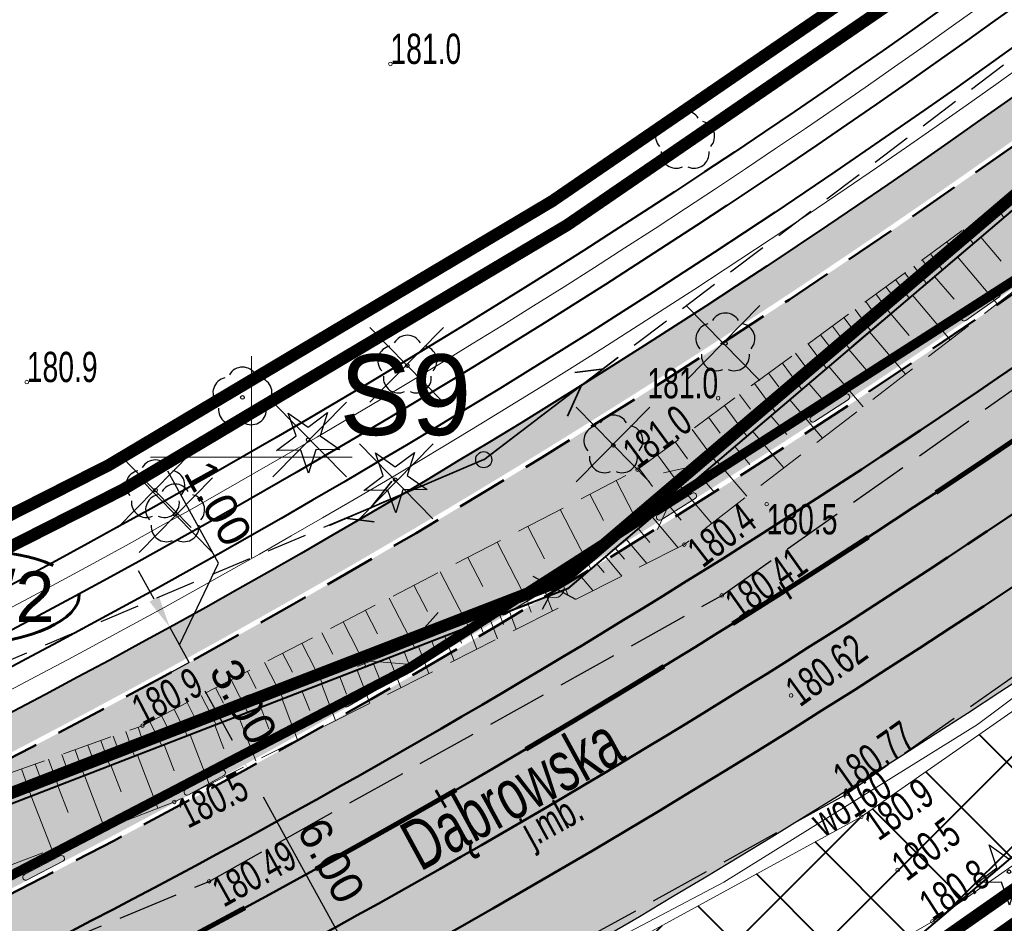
# Model space of a CAD drawing. Header units: metres. Extents: x 7429064 to 7431133, y 5709479 to 5714472.
# Tile 18 of 140: x 7429294 to 7429319, y 5709688 to 5709711. Entities that reach past the tile are written whole.
import ezdxf
from ezdxf.enums import TextEntityAlignment as Align

# ---------------------------------------------------------------- set-up
doc = ezdxf.new("R2010")
doc.units = ezdxf.units.M
for name, pattern in [('1', [0]), ('12', [3, 1, -1, 0, -1]), ('2_BUBZ02', [1.75, 1.25, -0.5]), ('2_KTCR01', [1.5, 1, -0.5]), ('2_KTJZ01', [2, 1.5, -0.5]), ('3_1', [0]), ('3_BUBZ02', [1.75, 1.25, -0.5]), ('3_BUBZ02G', [1.75, 1.25, -0.5]), ('3_KTJZ01', [2, 1.5, -0.5]), ('3_PTRW02', [0]), ('4_1', [0]), ('4_BUBZ02', [1.75, 1.25, -0.5]), ('4_BUBZ02G', [1.75, 1.25, -0.5]), ('4_SUPW_01', [0]), ('7_1', [0]), ('7_SUPW_01', [0]), ('8_SUPT_01', [0]), ('ACAD_ISO03W100', [30, 12, -18]), ('CENTER2', [1.125, 0.75, -0.125, 0.125, -0.125]), ('DASHED', [19.05, 12.7, -6.35]), ('HIDDEN', [0.375, 0.25, -0.125])]:
    doc.linetypes.add(name, pattern=pattern)
for name, color, linetype, lineweight in [('#proj słupy', 1, 'Continuous', 30), ('#proj. światłowód', 1, '2_KTCR01', 18), ('__AMprojkantech', 20, 'DASHED', 35), ('_D_7_PAS DROGOWY-LINIA ROZGR TEREN INW', 222, 'HIDDEN', 50), ('_D_7_PAS DROGOWY_PODZIAL', 1, 'Continuous', 50), ('_D_7_TEREN NIEZBEDNY DLA OB_BUD', 252, 'HIDDEN', 50), ('_D_8_Wymiary', 7, 'Continuous', 20), ('_D_KN_podzial', 1, 'Continuous', 30), ('_skarpy', 84, 'Continuous', 40), ('_wycinka_ZUDP', 1, 'Continuous', 30), ('BUBZ_L_1', 252, '2_BUBZ02', 18), ('BUBZ_L_1_a', 252, '4_BUBZ02', 18), ('D_1_KOCIE OCZKA', 7, 'Continuous', 50), ('D_1_LINIA_KRAWĘŻNIK_BET_20_30 WYN 12 CM - III', 7, 'Continuous', 50), ('DZIAŁKI_ZRID', 5, 'ACAD_ISO03W100', 60), ('gaPoziome', 7, 'Continuous', 30), ('GMINA_L_0', 252, '12', 35), ('KRAWĘŻNIK BETONOWY 12_25 WYN 0 CM', 250, 'DASHED', 50), ('KRZYZE_L_0', 252, '1', 18), ('KTJZ_E_T_0', 252, 'Continuous', 15), ('KTJZ_L_0', 252, '2_KTJZ01', 30), ('KTUL_E_T_0', 252, 'Continuous', 25), ('OBOP_T_0', 82, 'Continuous', 30), ('PTRW_L_1', 252, 'Continuous', 18), ('RTPW_T_0', 252, 'Continuous', 15), ('RTPW_T_0_a', 252, 'Continuous', 15), ('RTPW_T_1', 252, 'Continuous', 15), ('skarpa', 82, 'ŚLADY', 20), ('SUPT_L_0_a', 252, '8_SUPT_01', 18), ('SUPW_E_T_0', 252, 'Continuous', 15), ('SUPW_L_0', 252, '4_SUPW_01', 18), ('SUSM_T_3_a', 252, 'Continuous', 18)]:
    doc.layers.add(name, color=color, linetype=linetype, lineweight=lineweight)
for name, color, linetype in [('_1_Mapa', 7, 'Continuous'), ('_1_X-REFY', 7, 'Continuous'), ('C-DROGI-SYTUACJA-ETYKIETY', 7, 'Continuous'), ('zzz.gaHSDomyslna', 7, 'Continuous')]:
    doc.layers.add(name, color=color, linetype=linetype)
doc.layers.add('_Brudnopis', color=22, linetype='Continuous', lineweight=50, plot=False)
for name, color, linetype, lineweight, true_color in [('_D_7_CZASOWE ZAJĘCIE_PRZEBUDOWA SIECI', 7, 'HIDDEN', 50, 0xd16900), ('DZIALKA_L_0', 7, '1', 40, 0x008000), ('HECZ DROGI ROWEROWE', 7, 'Continuous', 13, 0xff8a8a), ('OBOP_T_0_a', 7, 'Continuous', 30, 0x008000), ('OBOP_T_1_a', 7, 'Continuous', 30, 0x008000)]:
    doc.layers.add(name, color=color, linetype=linetype, lineweight=lineweight, true_color=true_color)
doc.layers.add('D_1_LINIA_OBRZEŻE_BET_6x30cm - III', color=24, linetype='Continuous', lineweight=30, transparency=0.3)
for name, color, linetype, lineweight, true_color, transparency in [('D_2_HECZ_CHODNIK_KOSTKA', 7, 'Continuous', 0, 0xf7f588, 0.35), ('D_2_HECZ_JEZDNIA KR3- NOWA KONSTRUKCJA', 7, 'Continuous', 13, 0x99e6ff, 0.3), ('D_2_HECZ_JEZDNIA KR3- NOWA KONSTRUKCJA G4', 7, 'Continuous', 13, 0xbdbdbd, 0.3)]:
    doc.layers.add(name, color=color, linetype=linetype, lineweight=lineweight, true_color=true_color, transparency=transparency)
doc.styles.add('GEO-INFO', font='arial.ttf')
doc.styles.add('major_arial', font='arial.ttf')
doc.linetypes.add('ŚLADY', pattern='A,3.81,[130,ltypeshp.shx,S=6.35,R=0,X=0,Y=0],3.81', length=7.62)
doc.dimstyles.new('major_500', dxfattribs={"dimtxt": 0.8, "dimasz": 0.8, "dimexe": 0.5, "dimexo": 1, "dimgap": 0.3, "dimtad": 1, "dimzin": 1, "dimdsep": 46, "dimtxsty": 'major_arial', "dimcen": 0, "dimse1": 1, "dimse2": 1, "dimaunit": 1, "dimadec": 1, "dimazin": 0, "dimtfac": 1, "dimtix": 1, "dimtmove": 0, "dimatfit": 3, "dimfxl": 2, "dimfxlon": 1, "dimtolj": 1, "dimarcsym": 0})

# ---------------------------------------------------------------- blocks, each defined once
blk = doc.blocks.new('*D52')
at = {"layer": '_D_8_Wymiary', "color": 0, "lineweight": -2, "transparency": 16777216}
for p, q in [((7429298.46, 5709694.904), (7429298.022, 5709694.663)), ((7429298.846, 5709694.204), (7429299.522, 5709692.978)), ((7429299.908, 5709692.277), (7429299.471, 5709692.036))]:
    blk.add_line(p, q, dxfattribs=at)
at = {"layer": '_D_8_Wymiary', "color": 0, "transparency": 16777216}
for points in [[(7429298.963, 5709694.268), (7429298.729, 5709694.139), (7429298.46, 5709694.904)], [(7429299.639, 5709693.042), (7429299.405, 5709692.914), (7429299.908, 5709692.277)]]:
    blk.add_solid(points, dxfattribs=at)
at = {"layer": 'Defpoints', "color": 0, "transparency": 16777216}
for p in [(7429298.533, 5709694.945), (7429299.908, 5709692.277), (7429300.207, 5709692.442)]:
    blk.add_point(p, dxfattribs=at)
at = {"layer": '_D_8_Wymiary', "color": 0, "transparency": 16777216, "insert": (7429299.805, 5709693.933), "char_height": 0.8, "attachment_point": 5, "rotation": 298.8745, "style": 'major_arial'}
blk.add_mtext('\\A1;3.00', dxfattribs=at)
blk = doc.blocks.new('*D53')
at = {"layer": '_D_8_Wymiary', "color": 0, "lineweight": -2, "transparency": 16777216}
for p, q in [((7429299.908, 5709692.277), (7429299.471, 5709692.036)), ((7429300.295, 5709691.577), (7429302.419, 5709687.724)), ((7429302.806, 5709687.024), (7429302.368, 5709686.782))]:
    blk.add_line(p, q, dxfattribs=at)
at = {"layer": '_D_8_Wymiary', "color": 0, "transparency": 16777216}
for points in [[(7429300.411, 5709691.641), (7429300.178, 5709691.512), (7429299.908, 5709692.277)], [(7429302.536, 5709687.789), (7429302.302, 5709687.66), (7429302.806, 5709687.024)]]:
    blk.add_solid(points, dxfattribs=at)
at = {"layer": 'Defpoints', "color": 0, "transparency": 16777216}
for p in [(7429300.207, 5709692.442), (7429303.344, 5709687.321), (7429302.806, 5709687.024)]:
    blk.add_point(p, dxfattribs=at)
at = {"layer": '_D_8_Wymiary', "color": 0, "transparency": 16777216, "insert": (7429301.977, 5709689.993), "char_height": 0.8, "attachment_point": 5, "rotation": 298.8745, "style": 'major_arial'}
blk.add_mtext('\\A1;6.00', dxfattribs=at)
blk = doc.blocks.new('A$C59100B2D')
at = {"layer": '_wycinka_ZUDP'}
for points in [[(0.701, -0.713), (-0.701, 0.713)], [(-0.7, -0.713), (0.701, 0.713)]]:
    blk.add_lwpolyline(points, dxfattribs=at)
blk = doc.blocks.new('*D87')
at = {"layer": '_D_8_Wymiary', "color": 0, "lineweight": -2, "transparency": 16777216}
for p, q in [((7429299.182, 5709697.371), (7429297.926, 5709699.648)), ((7429297.591, 5709696.481), (7429297.204, 5709697.181)), ((7429298.218, 5709695.342), (7429299.182, 5709697.371)), ((7429297.977, 5709695.78), (7429298.415, 5709696.022)), ((7429298.46, 5709694.904), (7429297.977, 5709695.78)), ((7429298.46, 5709694.904), (7429297.977, 5709695.78)), ((7429298.46, 5709694.904), (7429298.022, 5709694.663)), ((7429298.846, 5709694.204), (7429299.232, 5709693.503))]:
    blk.add_line(p, q, dxfattribs=at)
at = {"layer": '_D_8_Wymiary', "color": 0, "transparency": 16777216}
for points in [[(7429297.707, 5709696.545), (7429297.474, 5709696.416), (7429297.977, 5709695.78)], [(7429298.963, 5709694.268), (7429298.729, 5709694.139), (7429298.46, 5709694.904)]]:
    blk.add_solid(points, dxfattribs=at)
at = {"layer": 'Defpoints', "color": 0, "transparency": 16777216}
for p in [(7429297.929, 5709695.754), (7429297.977, 5709695.78), (7429298.533, 5709694.945)]:
    blk.add_point(p, dxfattribs=at)
at = {"layer": '_D_8_Wymiary', "color": 0, "transparency": 16777216, "insert": (7429299.174, 5709698.852), "char_height": 0.8, "attachment_point": 5, "rotation": 298.8745, "style": 'major_arial'}
blk.add_mtext('\\A1;1.00', dxfattribs=at)
blk = doc.blocks.new('3_OBOP01_01')
at = {"linetype": 'Continuous'}
for p, q in [((-0.3012, 0.09375), (-0.4937, 0.6621)), ((-0.4937, 0.6621), (-0.0039, 0.31545)), ((-0.0039, 0.31545), (0.4771, 0.67415)), ((0.4771, 0.67415), (0.2988, 0.1012)), ((-0.78225, -0.26495), (-0.3012, 0.09375)), ((0.2988, 0.1012), (0.7886, -0.24545)), ((-0.18225, -0.2575), (-0.78225, -0.26495)), ((0.01025, -0.82585), (-0.18225, -0.2575)), ((0.1886, -0.2529), (0.01025, -0.82585)), ((0.7886, -0.24545), (0.1886, -0.2529))]:
    blk.add_line(p, q, dxfattribs=at)
blk.add_circle((0, 0), 0.045, dxfattribs=at)
blk = doc.blocks.new('3_RTPW01')
at = {"linetype": 'Continuous'}
blk.add_circle((0, 0), 0.045, dxfattribs=at)
blk = doc.blocks.new('3_RTPW02')
at = {"linetype": 'Continuous'}
blk.add_circle((0, 0), 0.045, dxfattribs=at)
blk = doc.blocks.new('4_OBOP02_01')
at = {"linetype": 'Continuous'}
blk.add_circle((0, 0), 0.045, dxfattribs=at)
for centre, start, end in [((0, 0.375), 30.1401, 149.8599), ((-0.357, 0.116), 102.1445, 221.86), ((0.357, 0.116), 318.14, 77.8555), ((-0.22, -0.303), 174.1482, 293.8542), ((0.22, -0.303), 246.1458, 5.8518)]:
    blk.add_arc(centre, 0.375, start, end, dxfattribs=at)
blk = doc.blocks.new('4_OBOP01_01')
at = {"linetype": 'Continuous'}
for p, q in [((-0.3012, 0.09375), (-0.4937, 0.6621)), ((-0.4937, 0.6621), (-0.0039, 0.31545)), ((-0.0039, 0.31545), (0.4771, 0.67415)), ((0.4771, 0.67415), (0.2988, 0.1012)), ((-0.78225, -0.26495), (-0.3012, 0.09375)), ((0.2988, 0.1012), (0.7886, -0.24545)), ((-0.18225, -0.2575), (-0.78225, -0.26495)), ((0.01025, -0.82585), (-0.18225, -0.2575)), ((0.1886, -0.2529), (0.01025, -0.82585)), ((0.7886, -0.24545), (0.1886, -0.2529))]:
    blk.add_line(p, q, dxfattribs=at)
blk.add_circle((0, 0), 0.045, dxfattribs=at)
blk = doc.blocks.new('4_RTPW01')
at = {"linetype": 'Continuous'}
blk.add_circle((0, 0), 0.045, dxfattribs=at)
blk = doc.blocks.new('8_SUSM04_01')
at = {"linetype": 'Continuous'}
blk.add_circle((0, 0), 0.25, dxfattribs=at)
blk = doc.blocks.new('X-ref_MDCP_Szara')
at = {"layer": 'BUBZ_L_1', "linetype": '3_BUBZ02G'}
for p, q in [((7429307.84, 5709696.73), (7429338.504, 5709722.819)), ((7429284.02, 5709687.53), (7429307.84, 5709696.73))]:
    blk.add_line(p, q, dxfattribs=at)
at = {"layer": 'BUBZ_L_1', "linetype": '3_BUBZ02'}
for p, q in [((7429321.95, 5709706.46), (7429310.74, 5709697.83)), ((7429310.74, 5709697.83), (7429298.09, 5709691.45)), ((7429298.09, 5709691.45), (7429284.33, 5709686.14))]:
    blk.add_line(p, q, dxfattribs=at)
at = {"layer": 'BUBZ_L_1', "linetype": '3_1'}
for p, q in [((7429318.094, 5709705.454), (7429318.598, 5709704.861)), ((7429317.515, 5709704.962), (7429318.5, 5709703.804)), ((7429316.95, 5709704.481), (7429317.431, 5709703.916)), ((7429316.399, 5709704.012), (7429317.337, 5709702.909)), ((7429315.86, 5709703.554), (7429316.318, 5709703.015)), ((7429315.335, 5709703.107), (7429316.229, 5709702.056)), ((7429314.822, 5709702.67), (7429315.258, 5709702.157)), ((7429314.321, 5709702.244), (7429315.173, 5709701.243)), ((7429313.832, 5709701.828), (7429314.248, 5709701.34)), ((7429313.355, 5709701.423), (7429314.167, 5709700.468)), ((7429312.89, 5709701.026), (7429313.286, 5709700.561)), ((7429312.435, 5709700.64), (7429313.209, 5709699.73)), ((7429311.991, 5709700.262), (7429312.369, 5709699.818)), ((7429311.558, 5709699.894), (7429312.295, 5709699.027)), ((7429311.136, 5709699.534), (7429311.495, 5709699.111)), ((7429310.723, 5709699.183), (7429311.425, 5709698.357)), ((7429310.32, 5709698.84), (7429310.663, 5709698.437)), ((7429309.939, 5709698.516), (7429310.588, 5709697.753)), ((7429309.599, 5709698.226), (7429309.888, 5709697.886)), ((7429309.295, 5709697.968), (7429309.812, 5709697.362)), ((7429309.025, 5709697.738), (7429309.255, 5709697.468)), ((7429308.784, 5709697.533), (7429309.194, 5709697.05)), ((7429308.569, 5709697.35), (7429308.752, 5709697.135)), ((7429308.188, 5709697.026), (7429308.475, 5709696.688)), ((7429307.799, 5709696.714), (7429307.859, 5709696.561)), ((7429307.333, 5709696.534), (7429307.47, 5709696.181)), ((7429306.4, 5709696.174), (7429306.572, 5709695.728)), ((7429306.867, 5709696.354), (7429306.944, 5709696.154)), ((7429305.919, 5709695.988), (7429306.11, 5709695.495)), ((7429306.166, 5709696.083), (7429306.256, 5709695.849)), ((7429305.099, 5709695.671), (7429305.21, 5709695.384)), ((7429305.386, 5709695.782), (7429305.597, 5709695.236)), ((7429305.659, 5709695.888), (7429305.76, 5709695.628)), ((7429304.479, 5709695.432), (7429304.602, 5709695.114)), ((7429304.797, 5709695.555), (7429305.031, 5709694.95)), ((7429304.145, 5709695.303), (7429304.403, 5709694.634)), ((7429303.423, 5709695.024), (7429303.709, 5709694.284)), ((7429303.793, 5709695.167), (7429303.929, 5709694.815)), ((7429302.624, 5709694.715), (7429302.941, 5709693.896)), ((7429303.034, 5709694.874), (7429303.184, 5709694.484)), ((7429302.193, 5709694.549), (7429302.36, 5709694.118)), ((7429301.74, 5709694.374), (7429302.09, 5709693.467)), ((7429300.762, 5709693.996), (7429301.149, 5709692.993)), ((7429301.263, 5709694.19), (7429301.447, 5709693.713)), ((7429300.234, 5709693.792), (7429300.438, 5709693.265)), ((7429299.679, 5709693.578), (7429300.108, 5709692.468)), ((7429299.095, 5709693.352), (7429299.32, 5709692.768)), ((7429298.48, 5709693.115), (7429298.955, 5709691.886)), ((7429297.834, 5709692.865), (7429298.084, 5709692.219)), ((7429297.175, 5709692.611), (7429297.684, 5709691.293)), ((7429296.517, 5709692.357), (7429296.771, 5709691.698)), ((7429295.858, 5709692.102), (7429296.367, 5709690.785)), ((7429295.2, 5709691.848), (7429295.454, 5709691.189)), ((7429294.541, 5709691.594), (7429295.05, 5709690.277))]:
    blk.add_line(p, q, dxfattribs=at)
at = {"layer": 'BUBZ_L_1_a', "linetype": '4_BUBZ02'}
for p, q in [((7429307.84, 5709696.73), (7429338.504, 5709722.819)), ((7429284.02, 5709687.53), (7429307.84, 5709696.73))]:
    blk.add_line(p, q, dxfattribs=at)
at = {"layer": 'BUBZ_L_1_a', "linetype": '4_BUBZ02G'}
for p, q in [((7429309.58, 5709699.69), (7429320.76, 5709707.92)), ((7429297.3, 5709693.34), (7429309.58, 5709699.69)), ((7429283.8, 5709688.52), (7429297.3, 5709693.34))]:
    blk.add_line(p, q, dxfattribs=at)
at = {"layer": 'BUBZ_L_1_a', "linetype": '4_1'}
for p, q in [((7429318.46, 5709706.227), (7429318.669, 5709705.943)), ((7429318.057, 5709705.93), (7429318.172, 5709705.774)), ((7429317.655, 5709705.634), (7429317.905, 5709705.294)), ((7429317.252, 5709705.338), (7429317.388, 5709705.153)), ((7429316.849, 5709705.041), (7429317.142, 5709704.644)), ((7429316.43, 5709704.733), (7429316.744, 5709704.306)), ((7429316.643, 5709704.89), (7429316.795, 5709704.684)), ((7429316.209, 5709704.57), (7429316.372, 5709704.348)), ((7429315.742, 5709704.226), (7429315.917, 5709703.988)), ((7429315.979, 5709704.401), (7429316.317, 5709703.942)), ((7429315.495, 5709704.045), (7429315.858, 5709703.552)), ((7429315.24, 5709703.857), (7429315.428, 5709703.601)), ((7429314.975, 5709703.662), (7429315.365, 5709703.132)), ((7429314.417, 5709703.25), (7429314.835, 5709702.682)), ((7429314.701, 5709703.46), (7429314.903, 5709703.185)), ((7429314.122, 5709703.033), (7429314.339, 5709702.739)), ((7429313.816, 5709702.809), (7429314.266, 5709702.197)), ((7429313.5, 5709702.575), (7429313.733, 5709702.259)), ((7429313.171, 5709702.334), (7429313.655, 5709701.677)), ((7429312.831, 5709702.083), (7429313.082, 5709701.743)), ((7429312.478, 5709701.824), (7429312.998, 5709701.118)), ((7429312.113, 5709701.554), (7429312.382, 5709701.189)), ((7429311.734, 5709701.276), (7429312.292, 5709700.518)), ((7429311.341, 5709700.986), (7429311.63, 5709700.594)), ((7429310.934, 5709700.687), (7429311.533, 5709699.872)), ((7429310.512, 5709700.376), (7429310.822, 5709699.954)), ((7429310.074, 5709700.054), (7429310.718, 5709699.179)), ((7429309.621, 5709699.72), (7429309.955, 5709699.267)), ((7429309.05, 5709699.416), (7429309.645, 5709698.265)), ((7429308.399, 5709699.079), (7429308.736, 5709698.429)), ((7429307.663, 5709698.699), (7429308.424, 5709697.227)), ((7429306.858, 5709698.283), (7429307.275, 5709697.478)), ((7429306.095, 5709697.888), (7429306.884, 5709696.361)), ((7429305.371, 5709697.513), (7429305.745, 5709696.79)), ((7429304.684, 5709697.158), (7429305.394, 5709695.785)), ((7429304.033, 5709696.822), (7429304.37, 5709696.171)), ((7429303.416, 5709696.503), (7429304.055, 5709695.268)), ((7429302.831, 5709696.2), (7429303.133, 5709695.614)), ((7429302.275, 5709695.913), (7429302.85, 5709694.803)), ((7429301.749, 5709695.641), (7429302.021, 5709695.114)), ((7429301.25, 5709695.382), (7429301.766, 5709694.384)), ((7429300.776, 5709695.138), (7429301.021, 5709694.664)), ((7429300.328, 5709694.906), (7429300.792, 5709694.008)), ((7429299.498, 5709694.477), (7429299.916, 5709693.669)), ((7429299.902, 5709694.685), (7429300.122, 5709694.26)), ((7429299.115, 5709694.279), (7429299.313, 5709693.896)), ((7429298.752, 5709694.091), (7429299.128, 5709693.365)), ((7429298.082, 5709693.744), (7429298.419, 5709693.091)), ((7429298.408, 5709693.913), (7429298.586, 5709693.569)), ((7429297.772, 5709693.584), (7429297.932, 5709693.275)), ((7429297.189, 5709693.3), (7429297.296, 5709693)), ((7429297.479, 5709693.432), (7429297.782, 5709692.845)), ((7429296.576, 5709693.081), (7429296.686, 5709692.773)), ((7429296.884, 5709693.192), (7429297.102, 5709692.582)), ((7429295.626, 5709692.742), (7429295.855, 5709692.101)), ((7429295.947, 5709692.857), (7429296.06, 5709692.54)), ((7429296.263, 5709692.97), (7429296.486, 5709692.345)), ((7429294.972, 5709692.509), (7429295.207, 5709691.851)), ((7429295.301, 5709692.626), (7429295.417, 5709692.301)), ((7429294.301, 5709692.269), (7429294.542, 5709691.594)), ((7429294.639, 5709692.39), (7429294.758, 5709692.056))]:
    blk.add_line(p, q, dxfattribs=at)
at = {"layer": 'DZIALKA_L_0', "linetype": '1'}
for p, q in [((7429435.86, 5709805.65), (7429307.84, 5709696.73)), ((7429408.88, 5709766.76), (7429315.02, 5709686.81)), ((7429307.84, 5709696.73), (7429130.469, 5709628.223))]:
    blk.add_line(p, q, dxfattribs=at)
at = {"layer": 'GMINA_L_0', "linetype": '12'}
for p, q in [((7429307.84, 5709696.73), (7429435.86, 5709805.65)), ((7429100.731, 5709616.737), (7429307.84, 5709696.73))]:
    blk.add_line(p, q, dxfattribs=at)
at = {"layer": 'KRZYZE_L_0', "linetype": '1'}
for p, q in [((7429300, 5709697.5), (7429300, 5709702.5)), ((7429297.5, 5709700), (7429302.5, 5709700))]:
    blk.add_line(p, q, dxfattribs=at)
at = {"layer": 'KTJZ_L_0', "linetype": '3_KTJZ01'}
for p, q in [((7429311.67, 5709696.57), (7429323.43, 5709704.88)), ((7429327.24, 5709700.43), (7429314.78, 5709691.65)), ((7429298.95, 5709689.48), (7429311.67, 5709696.57)), ((7429314.78, 5709691.65), (7429301.05, 5709684.05)), ((7429285.66, 5709683.98), (7429298.95, 5709689.48))]:
    blk.add_line(p, q, dxfattribs=at)
at = {"layer": 'PTRW_L_1', "linetype": '3_PTRW02'}
for p, q in [((7429315.13, 5709691.08), (7429327.69, 5709699.85)), ((7429329.38, 5709697.22), (7429316.91, 5709688.49)), ((7429301.44, 5709683.62), (7429315.13, 5709691.08)), ((7429316.91, 5709688.49), (7429302.68, 5709680.36))]:
    blk.add_line(p, q, dxfattribs=at)
at = {"layer": 'SUPT_L_0_a', "linetype": '8_SUPT_01'}
for p, q in [((7429307.704, 5709696.918), (7429311.584, 5709700.072)), ((7429310.221, 5709699.608), (7429311.312, 5709699.851)), ((7429310.076, 5709698.201), (7429310.536, 5709699.22)), ((7429302.636, 5709694.809), (7429307.278, 5709696.667)), ((7429303.889, 5709695.311), (7429304.632, 5709696.147)), ((7429302.961, 5709694.939), (7429304.075, 5709694.847))]:
    blk.add_line(p, q, dxfattribs=at)
at = {"layer": 'SUPW_L_0', "linetype": '7_SUPW_01'}
for p, q in [((7429318.01, 5709693.37), (7429329.75, 5709702.1)), ((7429311.72, 5709689.46), (7429318.01, 5709693.37)), ((7429301.73, 5709684.21), (7429311.72, 5709689.46))]:
    blk.add_line(p, q, dxfattribs=at)
at = {"layer": 'SUPW_L_0', "linetype": '7_1'}
for p, q in [((7429318.01, 5709693.37), (7429329.75, 5709702.1)), ((7429311.72, 5709689.46), (7429318.01, 5709693.37)), ((7429301.73, 5709684.21), (7429311.72, 5709689.46))]:
    blk.add_line(p, q, dxfattribs=at)
at = {"layer": 'OBOP_T_0'}
blk.add_blockref('3_OBOP01_01', (7429318.794, 5709689.719), dxfattribs=at)
at = {"layer": 'OBOP_T_0_a'}
for p in [(7429301.41, 5709700.43), (7429303.57, 5709699.44)]:
    blk.add_blockref('4_OBOP01_01', p, dxfattribs=at)
at = {"layer": 'OBOP_T_1_a'}
for p in [(7429310.76, 5709707.84), (7429311.76, 5709702.82), (7429303.87, 5709702.27), (7429299.78, 5709701.48), (7429308.98, 5709700.29), (7429297.62, 5709699.18), (7429298.11, 5709698.58)]:
    blk.add_blockref('4_OBOP02_01', p, dxfattribs=at)
at = {"layer": 'RTPW_T_0'}
for p in [(7429312.782, 5709698.833), (7429310.74, 5709697.83), (7429298.09, 5709691.45), (7429315.13, 5709691.08), (7429316.03, 5709689.76), (7429316.895, 5709688.487)]:
    blk.add_blockref('3_RTPW01', p, dxfattribs=at)
at = {"layer": 'RTPW_T_0_a'}
for p in [(7429303.45, 5709709.75), (7429294.43, 5709701.86), (7429311.58, 5709701.459), (7429309.58, 5709699.69), (7429297.3, 5709693.34)]:
    blk.add_blockref('4_RTPW01', p, dxfattribs=at)
at = {"layer": 'RTPW_T_1'}
for p in [(7429311.67, 5709696.57), (7429313.39, 5709694.09), (7429314.78, 5709691.65), (7429298.95, 5709689.48)]:
    blk.add_blockref('3_RTPW02', p, dxfattribs=at)
at = {"layer": 'SUSM_T_3_a'}
blk.add_blockref('8_SUSM04_01', (7429307.51, 5709696.76), dxfattribs=at)
at = {"layer": 'KTJZ_E_T_0', "width": 0.7}
blk.add_text('j.mb.', height=0.75, rotation=28.9264, dxfattribs=at).set_placement((7429307.506, 5709690.924), align=Align.MIDDLE)
at = {"layer": 'KTUL_E_T_0', "width": 0.7}
blk.add_text('Dąbrowska', height=1.25, rotation=28.6105, dxfattribs=at).set_placement((7429306.538, 5709691.528), align=Align.MIDDLE)
at = {"layer": 'RTPW_T_0', "width": 0.7}
for s, rotation, p in [('180.4', 37.5908, (7429310.74, 5709697.83)), ('180.5', 26.764, (7429298.09, 5709691.45)), ('180.9', 34.9246, (7429315.13, 5709691.08))]:
    blk.add_text(s, height=0.75, rotation=rotation, dxfattribs=at).set_placement(p, align=Align.TOP_LEFT)
blk.add_text('180.5', height=0.75, dxfattribs=at).set_placement((7429312.782, 5709698.833), align=Align.TOP_LEFT)
blk.add_text('180.5', height=0.75, rotation=36.9448, dxfattribs=at).set_placement((7429316.03, 5709689.76), align=Align.MIDDLE_LEFT)
blk.add_text('180.8', height=0.75, rotation=32.8369, dxfattribs=at).set_placement((7429316.895, 5709688.487))
at = {"layer": 'RTPW_T_0_a', "width": 0.7}
for s, p in [('181.0', (7429303.45, 5709709.75)), ('180.9', (7429294.43, 5709701.86))]:
    blk.add_text(s, height=0.75, dxfattribs=at).set_placement(p)
blk.add_text('181.0', height=0.75, dxfattribs=at).set_placement((7429311.58, 5709701.459), align=Align.RIGHT)
for s, rotation, p in [('181.0', 36.3581, (7429309.58, 5709699.69)), ('180.9', 27.3435, (7429297.3, 5709693.34))]:
    blk.add_text(s, height=0.75, rotation=rotation, dxfattribs=at).set_placement(p)
at = {"layer": 'RTPW_T_1', "width": 0.7}
for s, rotation, p in [('180.41', 35.2463, (7429311.67, 5709696.57)), ('180.49', 29.1348, (7429298.95, 5709689.48))]:
    blk.add_text(s, height=0.75, rotation=rotation, dxfattribs=at).set_placement(p, align=Align.TOP_LEFT)
blk.add_text('180.62', height=0.75, rotation=36.0117, dxfattribs=at).set_placement((7429313.39, 5709694.09), align=Align.MIDDLE_LEFT)
blk.add_text('180.77', height=0.75, rotation=35.1706, dxfattribs=at).set_placement((7429314.78, 5709691.65))
at = {"layer": 'SUPW_E_T_0', "width": 0.7}
blk.add_text('wo160', height=0.75, rotation=31.866, dxfattribs=at).set_placement((7429314.874, 5709691.421), align=Align.MIDDLE)
blk = doc.blocks.new('#LEWO')
at = {"layer": '__AMprojkantech', "linetype": '1'}
for p, q in [((-2.31, 0.414), (-3.074, 0.002)), ((-0.005, 0.005), (-4.177, 0.018)), ((-3.116, -0.339), (-3.744, 0.033))]:
    blk.add_line(p, q, dxfattribs=at)
blk = doc.blocks.new('#PRAWO')
at = {"layer": '__AMprojkantech', "linetype": '1'}
for p, q in [((3.153, 1.559, 0.002), (3.783, 1.189, 0.002)), ((0.045, 1.201, 0.002), (4.216, 1.206, 0.002)), ((2.351, 0.802, 0.002), (3.113, 1.217, 0.002))]:
    blk.add_line(p, q, dxfattribs=at)
blk = doc.blocks.new('X-ref_Oświetlenie i teletechnika')
at = {"layer": '#proj słupy', "lineweight": 30}
for p, q in [((7429307.224, 5709696.23), (7429307.796, 5709697.29)), ((7429306.98, 5709697.046), (7429308.04, 5709696.474))]:
    blk.add_line(p, q, dxfattribs=at)
at = {"layer": '#proj słupy', "linetype": '1', "lineweight": 30}
blk.add_circle((7429305.765, 5709699.935), 0.2, dxfattribs=at)
at = {"layer": '#proj słupy', "color": 0}
blk.add_point((7429317.801, 5709705.205), dxfattribs=at)
at = {"layer": '#proj. światłowód', "lineweight": 30, "flags": 128}
blk.add_lwpolyline([(7429617.95, 5709967.85), (7429611.163, 5709956.371), (7429573.165, 5709923.859), (7429535.247, 5709891.397), (7429497.339, 5709858.957), (7429459.29, 5709826.673), (7429421.225, 5709794.375), (7429383.144, 5709762.063), (7429345.12, 5709729.801), (7429305.765, 5709699.935), (7429266.407, 5709683.285), (7429226.48, 5709664.88)], dxfattribs=at)
at = {"layer": '#proj słupy', "lineweight": 30}
for name, p, rotation in [('#PRAWO', (7429306.456, 5709698.951, -0.002), 37.23057157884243), ('#LEWO', (7429305.772, 5709699.935), 23.26027053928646)]:
    blk.add_blockref(name, p, dxfattribs=dict(at, rotation=rotation))
at = {"layer": '#proj słupy', "color": 0, "linetype": 'Continuous', "lineweight": 40, "insert": (7429302.186, 5709702.546), "char_height": 2, "attachment_point": 1}
blk.add_mtext_dynamic_manual_height_columns('S9', width=2.28781, gutter_width=1, heights=[0], dxfattribs=at)
blk = doc.blocks.new('*U273')
at = {"layer": 'zzz.gaHSDomyslna', "color": 140}
for points in [[(31.479, 17.383, 0.12, 0.12, 0.004545), (34.791, 19.627, 0.12, 0.12, 0)], [(26.437, 14.132, 0.12, 0.12, 0.004545), (29.808, 16.284, 0.12, 0.12, 0)], [(21.307, 11.019, 0.12, 0.12, 0.004545), (24.736, 13.079, 0.12, 0.12, 0)], [(16.095, 8.047, 0.12, 0.12, 0.004545), (19.579, 10.013, 0.12, 0.12, 0)], [(10.804, 5.219, 0.12, 0.12, 0.004545), (14.34, 7.089, 0.12, 0.12, 0)]]:
    blk.add_lwpolyline(points, format="xyseb", dxfattribs=at)
blk = doc.blocks.new('*U212')
at = {"layer": 'zzz.gaHSDomyslna', "color": 140}
blk.add_lwpolyline([(0, 0, 0.24, 0.24, 0.067069), (48.758, 31.23, 0.24, 0.24, 0), (144.584, 112.538, 0.24, 0.24, 0)], format="xyseb", dxfattribs=at)
blk = doc.blocks.new('spearator')
at = {"layer": 'D_1_KOCIE OCZKA'}
h = blk.add_hatch(color=12, dxfattribs=at)
h.dxf.hatch_style = 1
edge = h.paths.add_edge_path()
edge.add_line((7429810.877, 5710121.625), (7429811.641, 5710122.271))
edge.add_arc((7429811.592, 5710122.328), 0.075, 310.2315, 490.2315)
edge.add_line((7429811.544, 5710122.386), (7429810.781, 5710121.74))
edge.add_arc((7429810.829, 5710121.683), 0.075, 130.2315, 310.2315)
at = {"layer": 'D_1_KOCIE OCZKA', "lineweight": 18, "flags": 128}
blk.add_lwpolyline([(7429810.877, 5710121.625), (7429811.641, 5710122.271, 1), (7429811.544, 5710122.386), (7429810.781, 5710121.74, 1)], format="xyb", close=True, dxfattribs=at)
blk = doc.blocks.new('X-ref_SOR')
at = {"layer": 'D_1_KOCIE OCZKA'}
for p, rotation in [((-482216.716, 688229.358), 354.8596253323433), ((-634397.933, 936428.528), 353.0794005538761), ((-732108.339, 1105480.087), 351.8854834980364), ((-814160.919, 1254044.981), 350.847738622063), ((-883388.062, 1384563.066), 349.9443754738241), ((-984540.398, 1584780.151), 348.5727613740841), ((-1070120.868, 1764120.093), 347.357719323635)]:
    blk.add_blockref('spearator', p, dxfattribs=dict(at, rotation=rotation))
at = {"layer": 'gaPoziome'}
for name, p in [('*U212', (7429286.754, 5709685.827)), ('*U273', (7429285.501, 5709681.735))]:
    blk.add_blockref(name, p, dxfattribs=at)
blk = doc.blocks.new('AeccTickLine')
at = {"color": 0, "linetype": 'ByBlock', "lineweight": -2}
blk.add_line((0, 1), (0, -1), dxfattribs=at)
blk = doc.blocks.new('OŚ_Dąbrowskiego_1')
at = {"layer": '_D_8_Wymiary', "color": 1, "linetype": 'CENTER2', "lineweight": 35, "flags": 128}
blk.add_lwpolyline([(7429230.998, 5709660.664), (7429273.145, 5709676.622, 0.085629), (7429337.582, 5709714.618), (7429502.301, 5709854.381), (7429714.669, 5710036.139), (7429868.111, 5710165.952)], format="xyb", dxfattribs=at)
at = {"layer": 'C-DROGI-SYTUACJA-ETYKIETY', "color": 7, "linetype": 'Continuous', "lineweight": 60, "xscale": 0.25, "yscale": 0.25, "zscale": 0.25}
for p, rotation in [((7429313.256, 5709696.698), 32.43958458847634), ((7429304.698, 5709691.528), 29.83523097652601)]:
    blk.add_blockref('AeccTickLine', p, dxfattribs=dict(at, rotation=rotation))

msp = doc.modelspace()

# ---------------------------------------------------------------- hatches: boundary and pattern name
at = {"layer": '_skarpy'}
h = msp.add_hatch(dxfattribs=at)
h.set_pattern_fill('ANSI37', color=256, scale=0.5)
h.set_pattern_definition([(45, (22026.314, 8309.6793), (-1.12253201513, 1.12253201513), []), (135, (22026.314, 8309.6793), (-1.12253201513, -1.12253201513), [])])
h.paths.add_polyline_path([(7429315.13, 5709691.08), (7429301.44, 5709683.62), (7429296.15, 5709681.14), (7429297.12, 5709678.84), (7429302.68, 5709680.36), (7429311.614, 5709685.659), (7429316.91, 5709688.49), (7429329.38, 5709697.22), (7429352, 5709716.72), (7429362.81, 5709726.6), (7429361.13, 5709728.54), (7429350.31, 5709719.17), (7429327.69, 5709699.85)])
at = {"layer": 'D_2_HECZ_CHODNIK_KOSTKA', "transparency": 33554585}
h = msp.add_hatch(color=256, dxfattribs=at)
h.dxf.hatch_style = 1
edge = h.paths.add_edge_path()
edge.add_line((7429397.755, 5709761.543), (7429398.682, 5709762.329))
edge.add_arc((7429400.893, 5709757.845), 5, 116.2446, 130.3144)
edge.add_line((7429397.658, 5709761.657), (7429354.505, 5709725.042))
edge.add_line((7429354.505, 5709725.042), (7429339.523, 5709712.33))
edge.add_arc((7429194.822, 5709882.942), 223.711, 294.66533, 310.3021, ccw=False)
edge.add_arc((7429290.685, 5709674.19), 6, 114.6653, 169.481)
edge.add_line((7429284.786, 5709675.285), (7429285.343, 5709675.497))
edge.add_arc((7429290.685, 5709674.19), 5.5, 114.6653, 166.2461, ccw=False)
edge.add_line((7429288.39, 5709679.188), (7429288.635, 5709678.64))
edge.add_arc((7429290.685, 5709674.19), 4.9, 114.7369, 161.2456)
edge.add_line((7429286.045, 5709675.765), (7429287.318, 5709676.25))
edge.add_line((7429287.318, 5709676.25), (7429289.254, 5709677.949))
edge.add_arc((7429195.246, 5709882.369), 225, 294.69669, 310.31443)
edge.add_line((7429340.817, 5709710.805), (7429355.799, 5709723.517))
edge.add_line((7429355.799, 5709723.517), (7429398.725, 5709759.94))
edge.add_line((7429398.725, 5709759.94), (7429403.432, 5709761.977))
edge.add_arc((7429400.893, 5709757.845), 4.85, 58.4217, 130.3144)
at = {"layer": 'D_2_HECZ_JEZDNIA KR3- NOWA KONSTRUKCJA'}
h = msp.add_hatch(color=256, dxfattribs=at)
h.dxf.hatch_style = 1
edge = h.paths.add_edge_path()
edge.add_arc((7429610.557, 5709990.469), 30, 310.559, 314.2935)
edge.add_arc((7429610.557, 5709990.469), 30, 314.2935, 325.3941)
edge.add_line((7429635.249, 5709973.431), (7429635.899, 5709972.672))
edge.add_line((7429635.899, 5709972.672), (7429667.702, 5709999.89))
edge.add_line((7429667.702, 5709999.89), (7429675.246, 5710006.347))
edge.add_line((7429675.246, 5710006.347), (7429712.724, 5710038.423))
edge.add_line((7429712.724, 5710038.423), (7429823.828, 5710132.378))
edge.add_line((7429823.828, 5710132.378), (7429834.316, 5710141.377))
edge.add_line((7429834.316, 5710141.377), (7429846.156, 5710151.524))
edge.add_line((7429846.156, 5710151.524), (7429850.099, 5710146.734))
edge.add_line((7429850.099, 5710146.734), (7429838.187, 5710136.85))
edge.add_line((7429838.187, 5710136.85), (7429827.698, 5710127.833))
edge.add_line((7429827.698, 5710127.833), (7429716.613, 5710033.854))
edge.add_line((7429716.613, 5710033.854), (7429633.474, 5709962.699))
edge.add_arc((7429636.726, 5709958.9), 5, 130.559, 193.2571)
edge.add_line((7429631.859, 5709957.753), (7429636.051, 5709939.958))
edge.add_line((7429636.051, 5709939.958), (7429630.653, 5709938.888))
edge.add_line((7429630.653, 5709938.888), (7429629.491, 5709943.821))
edge.add_arc((7429623.651, 5709942.445), 6, 13.2571, 130.559)
edge.add_line((7429619.749, 5709947.003), (7429619.729, 5709946.986))
edge.add_line((7429619.729, 5709946.986), (7429617.779, 5709949.265))
edge.add_line((7429617.779, 5709949.265), (7429606.383, 5709939.512))
edge.add_line((7429606.383, 5709939.512), (7429594.274, 5709929.149))
edge.add_line((7429594.274, 5709929.149), (7429594.825, 5709928.314))
edge.add_line((7429594.825, 5709928.314), (7429589.708, 5709924.935))
edge.add_arc((7429606.237, 5709899.9), 30, 123.434, 130.559)
edge.add_line((7429586.73, 5709922.692), (7429529.23, 5709873.48))
edge.add_line((7429529.23, 5709873.48), (7429502.179, 5709850.343))
edge.add_line((7429502.179, 5709850.343), (7429339.523, 5709712.33))
edge.add_arc((7429194.822, 5709882.942), 223.711, 294.66533, 310.3021, ccw=False)
edge.add_arc((7429190.304, 5709894.737), 236.317, 290.79615, 294.46753, ccw=False)
edge.add_line((7429274.207, 5709673.816), (7429245.41, 5709663.13))
edge.add_line((7429245.41, 5709663.13), (7429242.106, 5709661.907))
edge.add_line((7429242.106, 5709661.907), (7429240.354, 5709666.717))
edge.add_line((7429240.354, 5709666.717), (7429244.254, 5709668.201))
edge.add_line((7429244.254, 5709668.201), (7429272.082, 5709679.428))
edge.add_arc((7429195.246, 5709882.369), 217, 290.73736, 310.31443)
edge.add_line((7429335.641, 5709716.905), (7429500.355, 5709856.664))
edge.add_line((7429500.355, 5709856.664), (7429629.269, 5709966.997))
edge.add_line((7429629.269, 5709966.997), (7429630.064, 5709967.677))
at = {"layer": 'D_2_HECZ_JEZDNIA KR3- NOWA KONSTRUKCJA G4'}
h = msp.add_hatch(color=256, dxfattribs=at)
h.dxf.hatch_style = 1
edge = h.paths.add_edge_path()
edge.add_line((7429364.863, 5709745.792), (7429431.778, 5709802.569))
edge.add_line((7429431.778, 5709802.569), (7429431.696, 5709803.653))
edge.add_line((7429431.696, 5709803.653), (7429333.053, 5709719.955))
edge.add_arc((7429195.246, 5709882.369), 213, 294.72333, 310.31443, ccw=False)
edge.add_line((7429284.33, 5709688.893), (7429284.698, 5709688.094))
edge.add_arc((7429195.216, 5709882.43), 213.948, 294.72369, 310.31054)
edge.add_line((7429333.625, 5709719.284), (7429364.863, 5709745.792))
at = {"layer": 'HECZ DROGI ROWEROWE'}
h = msp.add_hatch(color=256, dxfattribs=at)
h.dxf.hatch_style = 1
edge = h.paths.add_edge_path()
edge.add_arc((7429796.82, 5710136.433), 20.404, 308.0322, 334.2528)
edge.add_arc((7429835.93, 5710116.897), 23.318, 143.7897, 152.7624, ccw=False)
edge.add_arc((7429839.325, 5710112.767), 28.527, 132.1511, 141.1238, ccw=False)
edge.add_line((7429820.181, 5710133.917), (7429834.124, 5710145.713))
edge.add_arc((7429837.354, 5710141.896), 5, 102.0154, 130.2315, ccw=False)
edge.add_line((7429836.313, 5710146.786), (7429842.063, 5710148.01))
edge.add_line((7429842.063, 5710148.01), (7429845.234, 5710150.73))
edge.add_line((7429845.234, 5710150.73), (7429843.045, 5710150.264))
edge.add_arc((7429842.629, 5710152.22), 2, 169.0596, 282.0154, ccw=False)
edge.add_line((7429840.665, 5710152.6), (7429846.908, 5710184.895))
edge.add_arc((7429848.38, 5710184.61), 1.5, 109.3988, 169.0596, ccw=False)
edge.add_line((7429847.882, 5710186.025), (7429848.854, 5710186.367))
edge.add_line((7429848.854, 5710186.367), (7429847.265, 5710191.424))
edge.add_line((7429847.265, 5710191.424), (7429846.903, 5710192.479))
edge.add_line((7429846.903, 5710192.479), (7429845.675, 5710198.449))
edge.add_arc((7429825.958, 5710195.082), 20.002, -10.9391, 9.6882, ccw=False)
edge.add_line((7429845.597, 5710191.287), (7429839.403, 5710159.242))
edge.add_arc((7429819.766, 5710163.038), 20, 310.2315, 349.0596, ccw=False)
edge.add_line((7429832.684, 5710147.769), (7429817.64, 5710135.042))
edge.add_arc((7429832.495, 5710117.483), 23, 130.2315, 151.7604)
edge.add_arc((7429794.613, 5710137.829), 20, 310.2315, 331.7604, ccw=False)
edge.add_line((7429807.531, 5710122.56), (7429710.78, 5710040.708))
edge.add_line((7429710.78, 5710040.708), (7429674.341, 5710009.522))
edge.add_arc((7429663.288, 5710022.437), 17, 303.434, 310.559, ccw=False)
edge.add_line((7429672.654, 5710008.25), (7429665.175, 5710003.312))
edge.add_arc((7429654.155, 5710020.002), 20, 287.2523, 303.434, ccw=False)
edge.add_line((7429660.087, 5710000.902), (7429655.396, 5709999.445))
edge.add_arc((7429662.069, 5709977.958), 22.5, 107.2523, 130.559)
edge.add_line((7429647.439, 5709995.052), (7429638.424, 5709987.337))
edge.add_arc((7429653.054, 5709970.242), 22.5, 130.559, 144.5953)
edge.add_line((7429634.715, 5709983.278), (7429621.962, 5709965.306))
edge.add_arc((7429606.364, 5709977.009), 19.5, 310.559, 323.1201, ccw=False)
edge.add_line((7429619.043, 5709962.194), (7429498.409, 5709858.948))
edge.add_line((7429498.409, 5709858.948), (7429409.747, 5709783.718))
edge.add_line((7429409.747, 5709783.718), (7429333.7, 5709719.193))
edge.add_arc((7429195.246, 5709882.369), 214, 294.99294, 310.31443, ccw=False)
edge.add_line((7429285.662, 5709688.408), (7429286.787, 5709685.755))
edge.add_arc((7429195.216, 5709882.43), 216.948, 294.96649, 310.31053)
edge.add_line((7429335.566, 5709716.997), (7429500.277, 5709856.756))
edge.add_line((7429500.277, 5709856.756), (7429621.38, 5709960.403))
edge.add_line((7429621.38, 5709960.403), (7429627.625, 5709965.748))
edge.add_line((7429627.625, 5709965.748), (7429629.904, 5709967.698))
edge.add_line((7429629.904, 5709967.698), (7429629.179, 5709968.529))
edge.add_arc((7429630.687, 5709969.843), 2, 144.5953, 221.0823, ccw=False)
edge.add_line((7429629.056, 5709971.002), (7429636.752, 5709981.829))
edge.add_arc((7429653.054, 5709970.242), 20, 130.559, 144.5953, ccw=False)
edge.add_line((7429640.049, 5709985.437), (7429649.631, 5709993.62))
edge.add_arc((7429662.069, 5709977.958), 20, 107.2523, 128.4533, ccw=False)
edge.add_line((7429656.137, 5709997.058), (7429665.185, 5709999.868))
edge.add_line((7429665.185, 5709999.868), (7429673.721, 5710005.504))
edge.add_arc((7429657.258, 5710030.439), 29.88, 303.434, 310.559)
edge.add_line((7429676.687, 5710007.738), (7429712.64, 5710038.509))
edge.add_line((7429712.64, 5710038.509), (7429809.391, 5710120.361))
edge.add_line((7429809.391, 5710120.361), (7429809.391, 5710120.361))

# ---------------------------------------------------------------- linework, layer by layer
at = {"layer": '_Brudnopis', "flags": 128}
for points in [[(7429230.998, 5709660.664), (7429273.145, 5709676.622, 0.085605), (7429337.585, 5709714.618), (7429368.823, 5709741.125), (7429502.301, 5709854.381), (7429714.669, 5710036.139), (7429868.111, 5710165.952)], [(7429230.466, 5709662.067), (7429272.613, 5709678.025, 0.085605), (7429336.614, 5709715.761), (7429367.852, 5709742.269)], [(7429231.529, 5709659.262), (7429273.676, 5709675.219, 0.085605), (7429338.555, 5709713.474), (7429369.793, 5709739.982)]]:
    msp.add_lwpolyline(points, format="xyb", dxfattribs=at)
at = {"layer": '_D_7_CZASOWE ZAJĘCIE_PRZEBUDOWA SIECI', "ltscale": 10, "const_width": 0.3, "flags": 128}
msp.add_lwpolyline([(7429296.236, 5709679.65), (7429296.811, 5709678.287), (7429302.871, 5709679.893), (7429317.178, 5709688.067), (7429329.723, 5709696.856), (7429363.513, 5709726.552), (7429362.733, 5709727.452)], dxfattribs=at)
at = {"layer": '_D_7_PAS DROGOWY-LINIA ROZGR TEREN INW', "ltscale": 10, "const_width": 0.3, "flags": 128}
msp.add_lwpolyline([(7429287.498, 5709689.141), (7429307.71, 5709696.948), (7429435.698, 5709805.84), (7429660.078, 5709996.74), (7429836.288, 5710146.69)], dxfattribs=at)
at = {"layer": '_D_7_PAS DROGOWY_PODZIAL', "ltscale": 0.2, "const_width": 0.3, "flags": 128}
msp.add_lwpolyline([(7429838.788, 5710158.699), (7429835.061, 5710151.867), (7429707.929, 5710044.059), (7429670.336, 5710012.083), (7429661.685, 5710006.163), (7429648.718, 5710002.136), (7429632.935, 5709988.628), (7429615.789, 5709965.397), (7429495.458, 5709862.411), (7429330.756, 5709722.662), (7429319.402, 5709713.684), (7429307.842, 5709705.758), (7429296.806, 5709699.189), (7429282.846, 5709692.117), (7429269.349, 5709686.304), (7429250.2, 5709678.58), (7429239.824, 5709670.46)], dxfattribs=at)
at = {"layer": '_D_7_TEREN NIEZBEDNY DLA OB_BUD', "ltscale": 10, "const_width": 0.3, "flags": 128}
msp.add_lwpolyline([(7429838.642, 5710133.498), (7429838.163, 5710130.983), (7429669.785, 5709988.07), (7429674.221, 5709982.833), (7429665.132, 5709974.906), (7429667.705, 5709971.871), (7429662.832, 5709967.707), (7429665.637, 5709964.494), (7429637.109, 5709939.516), (7429616.438, 5709933.991), (7429410.711, 5709758.425), (7429398.46, 5709756.965), (7429363.725, 5709727.377), (7429364.497, 5709726.485), (7429330.157, 5709696.304), (7429317.553, 5709687.475), (7429303.139, 5709679.24), (7429296.402, 5709677.454), (7429295.854, 5709678.755), (7429285.213, 5709675.171), (7429285.468, 5709665.629), (7429278.469, 5709665.47), (7429278.347, 5709670.061), (7429254.481, 5709660.887), (7429229.937, 5709651.368), (7429224.487, 5709665.833), (7429244.657, 5709675.131), (7429249.847, 5709679.192), (7429269.079, 5709686.95), (7429282.549, 5709692.752), (7429296.468, 5709699.803), (7429307.464, 5709706.348), (7429318.986, 5709714.248), (7429330.313, 5709723.204), (7429495.004, 5709862.943), (7429615.273, 5709965.877), (7429632.42, 5709989.108), (7429648.373, 5710002.762), (7429661.377, 5710006.8), (7429669.911, 5710012.64), (7429707.476, 5710044.593), (7429834.508, 5710152.316), (7429838.121, 5710158.939), (7429844.755, 5710193.28), (7429843.741, 5710206.48), (7429852.314, 5710203.598), (7429849.368, 5710188.375), (7429850.227, 5710185.684), (7429848.746, 5710185.163), (7429846.827, 5710175.247), (7429842.58, 5710153.283), (7429856.534, 5710164.104), (7429864.199, 5710154.59)], close=True, dxfattribs=at)
at = {"layer": '_skarpy', "flags": 128}
for points in [[(7429331.242, 5709722.09, -0.068134), (7429283.159, 5709691.436, -0.068134)], [(7429331.888, 5709721.328, -0.068134), (7429283.578, 5709690.528, -0.068134)], [(7429332.406, 5709720.718, -0.068134), (7429283.912, 5709689.801, -0.068134)], [(7429333.053, 5709719.955, -0.068134), (7429284.33, 5709688.893)]]:
    msp.add_lwpolyline(points, format="xyb", dxfattribs=at)
at = {"layer": 'D_1_LINIA_KRAWĘŻNIK_BET_20_30 WYN 12 CM - III'}
msp.add_lwpolyline([(7429288.181, 5709679.642, 0.068334), (7429339.523, 5709712.33), (7429354.505, 5709725.042)], format="xyb", dxfattribs=at)
at = {"layer": 'D_1_LINIA_OBRZEŻE_BET_6x30cm - III', "flags": 128}
msp.add_lwpolyline([(7429289.254, 5709677.949, 0.068251), (7429340.817, 5709710.805), (7429355.799, 5709723.517), (7429398.725, 5709759.94), (7429403.599, 5709762.049)], format="xyb", dxfattribs=at)
at = {"layer": 'DZIAŁKI_ZRID'}
msp.add_ellipse((7429292.928, 5709696.506, -77.121), major_axis=(2.805, 0.102), ratio=0.413943, dxfattribs=at)
at = {"layer": 'KRAWĘŻNIK BETONOWY 12_25 WYN 0 CM', "ltscale": 0.1, "flags": 128}
for points in [[(7429622.219, 5709965.698, -0.061321), (7429618.922, 5709962.09), (7429498.409, 5709858.948), (7429333.7, 5709719.193, -0.068134), (7429284.749, 5709687.985)], [(7429430.515, 5709797.405), (7429335.641, 5709716.905, -0.067069), (7429286.838, 5709685.646)]]:
    msp.add_lwpolyline(points, format="xyb", dxfattribs=at)
at = {"layer": 'skarpa', "ltscale": 0.04}
for points in [[(7429331.565, 5709721.709, -0.068134), (7429283.368, 5709690.982, -0.068134)], [(7429332.73, 5709720.336, -0.068134), (7429284.121, 5709689.347, -0.068134)]]:
    msp.add_lwpolyline(points, format="xyb", dxfattribs=at)

# ---------------------------------------------------------------- block references
at = {"layer": '_1_Mapa'}
msp.add_blockref('X-ref_MDCP_Szara', (0, 0), dxfattribs=at)
at = {"layer": '_1_X-REFY'}
for name in ['X-ref_SOR', 'X-ref_Oświetlenie i teletechnika', 'OŚ_Dąbrowskiego_1']:
    msp.add_blockref(name, (0, 0), dxfattribs=at)
at = {"layer": '_wycinka_ZUDP', "xscale": -1.3, "yscale": 1.3, "zscale": 1.3}
for p in [(7429311.7, 5709702.829), (7429303.852, 5709702.286), (7429301.448, 5709700.437), (7429308.97, 5709700.312), (7429303.595, 5709699.398), (7429297.6, 5709699.182), (7429298.126, 5709698.561)]:
    msp.add_blockref('A$C59100B2D', p, dxfattribs=at)

# ---------------------------------------------------------------- texts
at = {"layer": '_D_KN_podzial', "color": 10, "linetype": 'Continuous', "style": 'GEO-INFO'}
msp.add_text('443/2', height=1.25, dxfattribs=at).set_placement((7429292.933, 5709696.563, 10.8), align=Align.MIDDLE)

# ---------------------------------------------------------------- dimensions: what is measured, and where the dimension line sits
at = {"layer": '_D_8_Wymiary'}
dim = msp.add_linear_dim(base=(7429297.977, 5709695.78), p1=(7429298.533, 5709694.945), p2=(7429297.929, 5709695.754), angle=118.8745, dimstyle='major_500', override={"dimse1": 0, "dimse2": 0, "dimtmove": 1}, dxfattribs=at)
dim.commit()
dim.dimension.update_dxf_attribs({"geometry": '*D87', "text_midpoint": (7429299.037, 5709697.634), "dimtype": 128})
for base, p1, p2, picture, middle in [((7429299.908, 5709692.277), (7429298.533, 5709694.945), (7429300.207, 5709692.442), '*D52', (7429299.805, 5709693.933)), ((7429302.806, 5709687.024), (7429300.207, 5709692.442), (7429303.344, 5709687.321), '*D53', (7429301.977, 5709689.993))]:
    dim = msp.add_linear_dim(base=base, p1=p1, p2=p2, angle=118.8745, dimstyle='major_500', override={"dimse1": 0, "dimse2": 0, "dimtmove": 1}, dxfattribs=at)
    dim.commit()
    dim.dimension.update_dxf_attribs({"geometry": picture, "text_midpoint": middle})

doc.saveas('drawing.dxf')
